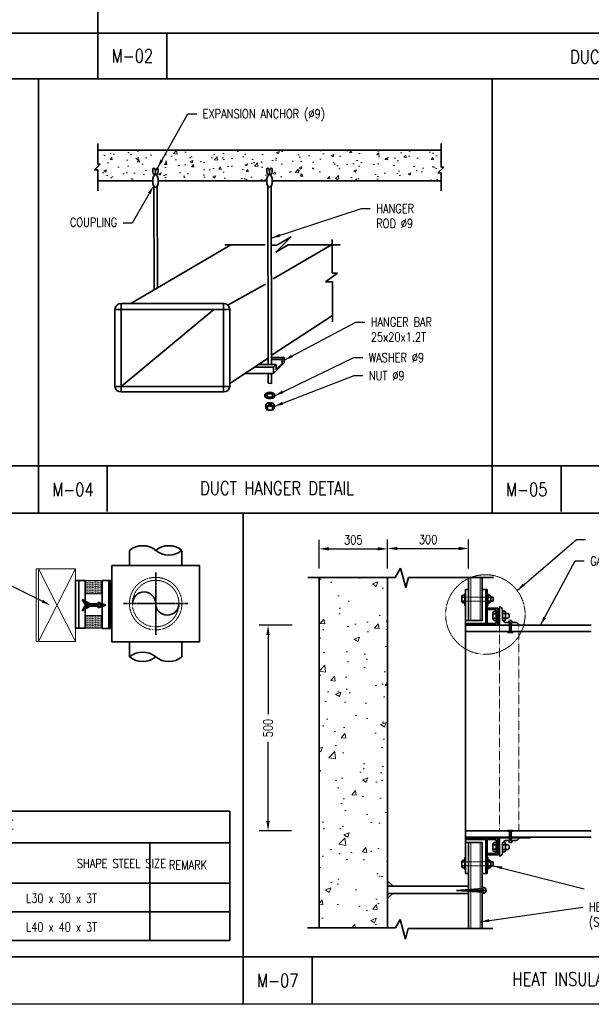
# Model space of a CAD drawing. Header units: millimetres. Extents: x -451102 to 455990, y 0 to 52070.
# Tile 4 of 9: x 22150 to 41296, y 0 to 32944. Entities that reach past the tile are written whole.
import ezdxf
from ezdxf import colors
from ezdxf.entities.mleader import LeaderData, LeaderLine
from ezdxf.math import Vec2, Vec3

# ---------------------------------------------------------------- set-up
doc = ezdxf.new("R2010")
doc.units = ezdxf.units.MM
doc.linetypes.add('CENTER2', pattern=[1.125, 0.75, -0.125, 0.125, -0.125])
doc.linetypes.add('HIDDEN', pattern=[0.375, 0.25, -0.125])
for name, color, linetype, lineweight in [('M-ANNO-TEXT-DUCT', 2, 'Continuous', 35), ('M-SECT-GRPH', 3, 'Continuous', 35), ('M-SECT-MBND-THIN', 1, 'Continuous', 18)]:
    doc.layers.add(name, color=color, linetype=linetype, lineweight=lineweight)
doc.styles.add('ROMANS', font='ROMANS.shx', dxfattribs={"width": 0.8})
doc.styles.get("Standard").update_dxf_attribs({"font": 'romans.shx', "width": 0.8, "height": 3})
doc.styles.add('Text', font='romans.shx', dxfattribs={"width": 0.8, "height": 3})
doc.dimstyles.new('NFL_1', dxfattribs={"dimscale": 0, "dimtxt": 3, "dimasz": 3.3, "dimexe": 3, "dimexo": 3, "dimgap": 1.5, "dimtad": 1, "dimdec": 0, "dimzin": 3, "dimdsep": 46, "dimtxsty": 'Text', "dimblk1": 'ARCHTICK', "dimblk2": 'ARCHTICK', "dimsah": 1, "dimcen": 3, "dimdle": 3, "dimclrd": 1, "dimclre": 1, "dimclrt": 2, "dimadec": 0, "dimazin": 0, "dimtfac": 0.75, "dimtdec": 0, "dimtmove": 2, "dimatfit": 3, "dimfxl": 0.125, "dimtfillclr": 1, "dimfrac": 2, "dimtolj": 1, "dimtzin": 0, "dimarcsym": 0})
doc.dimstyles.new('TBGA_100', dxfattribs={"dimscale": 100, "dimtxt": 3, "dimasz": 3, "dimexe": 2, "dimexo": 2, "dimgap": 2, "dimtad": 1, "dimtoh": 1, "dimdec": 3, "dimzin": 11, "dimdsep": 46, "dimtxsty": 'Standard', "dimcen": 0, "dimadec": 0, "dimazin": 3, "dimtfac": 0.85, "dimtdec": 3, "dimtmove": 0, "dimatfit": 3, "dimfxl": 1, "dimfrac": 1, "dimtolj": 1, "dimtzin": 15, "dimarcsym": 0})

# ---------------------------------------------------------------- blocks, each defined once
blk = doc.blocks.new('*D76')
at = {"layer": 'Defpoints', "color": 0, "transparency": 16777216}
for p in [(30468, 12684), (31573, 12684), (31550, 5804)]:
    blk.add_point(p, dxfattribs=at)
at = {"layer": 'M-ANNO-TEXT-DUCT', "color": 1, "lineweight": -2, "transparency": 16777216}
for p, q in [((31273, 12684), (30168, 12684)), ((30468, 12354), (30468, 9703)), ((30468, 6134), (30468, 8785)), ((31250, 5804), (30168, 5804))]:
    blk.add_line(p, q, dxfattribs=at)
at = {"layer": 'M-ANNO-TEXT-DUCT', "color": 1, "transparency": 16777216}
for points in [[(30413, 12354), (30523, 12354), (30468, 12684)], [(30413, 6134), (30523, 6134), (30468, 5804)]]:
    blk.add_solid(points, dxfattribs=at)
at = {"layer": 'M-ANNO-TEXT-DUCT', "color": 2, "transparency": 16777216, "insert": (30468, 9244), "char_height": 300, "attachment_point": 5, "rotation": 90, "style": 'Text'}
blk.add_mtext('\\A1;500', dxfattribs=at)
blk = doc.blocks.new('*D78')
at = {"layer": 'Defpoints', "color": 0, "transparency": 16777216}
for p in [(34472, 15240), (32176, 14286), (34472, 14286)]:
    blk.add_point(p, dxfattribs=at)
at = {"layer": 'M-ANNO-TEXT-DUCT', "color": 1, "lineweight": -2, "transparency": 16777216}
for p, q in [((32176, 14586), (32176, 15540)), ((34472, 14586), (34472, 15540)), ((32506, 15240), (34142, 15240))]:
    blk.add_line(p, q, dxfattribs=at)
at = {"layer": 'M-ANNO-TEXT-DUCT', "color": 1, "transparency": 16777216}
for points in [[(32506, 15295), (32506, 15185), (32176, 15240)], [(34142, 15295), (34142, 15185), (34472, 15240)]]:
    blk.add_solid(points, dxfattribs=at)
at = {"layer": 'M-ANNO-TEXT-DUCT', "color": 2, "transparency": 16777216, "insert": (33324, 15540), "char_height": 300, "attachment_point": 5, "style": 'Text'}
blk.add_mtext('\\A1;305', dxfattribs=at)
blk = doc.blocks.new('*D77')
at = {"layer": 'Defpoints', "color": 0, "transparency": 16777216}
for p in [(37185, 15251), (34472, 14286), (37185, 14285)]:
    blk.add_point(p, dxfattribs=at)
at = {"layer": 'M-ANNO-TEXT-DUCT', "color": 1, "lineweight": -2, "transparency": 16777216}
for p, q in [((34472, 14586), (34472, 15551)), ((37185, 14585), (37185, 15551)), ((34802, 15251), (36855, 15251))]:
    blk.add_line(p, q, dxfattribs=at)
at = {"layer": 'M-ANNO-TEXT-DUCT', "color": 1, "transparency": 16777216}
for points in [[(34802, 15306), (34802, 15196), (34472, 15251)], [(36855, 15306), (36855, 15196), (37185, 15251)]]:
    blk.add_solid(points, dxfattribs=at)
at = {"layer": 'M-ANNO-TEXT-DUCT', "color": 2, "transparency": 16777216, "insert": (35829, 15551), "char_height": 300, "attachment_point": 5, "style": 'Text'}
blk.add_mtext('\\A1;300', dxfattribs=at)

msp = doc.modelspace()

# ---------------------------------------------------------------- hatches: boundary and pattern name
at = {"layer": 'M-SECT-GRPH'}
h = msp.add_hatch(color=256, dxfattribs=at)
h.paths.add_polyline_path([(34472.2307, 3952.6802), (34661.978, 3952.6802), (34472.2307, 4131.011)])
h.paths.add_polyline_path([(34472.2307, 3535.2239), (34652.6885, 3705.4487), (34472.2307, 3705.4487)])
at = {"layer": 'M-SECT-MBND-THIN'}
h = msp.add_hatch(dxfattribs=at)
h.set_pattern_fill('AR-CONC', color=256, scale=5, style=0)
h.set_pattern_definition([(50, (-2537.46, -1268.7), (910.923, -79.695), [95.25, -1047.75]), (355, (-2537.5, -1268.7), (-176.214, 955.283), [76.2, -838.2]), (100.451, (-2461.55, -1275.4), (734.713, 875.583), [80.95, -890.45]), (46.1842, (-2537.5, -1014.7), (1355.395, -210.212), [142.875, -1571.625]), (96.6356, (-2424.5, -1032.2), (1187.02, 1237.128), [121.425, -1335.675]), (351.184, (-2537.5, -1014.7), (1187.023, 1237.126), [114.3, -1257.3]), (21, (-2410.46, -1078.2), (758.074, -511.328), [95.25, -1047.75]), (326, (-2410.5, -1078.2), (309.01, 920.94), [76.2, -838.2]), (71.4514, (-2347.3, -1120.8), (1067.082, 409.614), [80.95, -890.45]), (37.5, (-2537.46, -1268.73), (15.443, 422.7752), [0, -828.04, 0, -850.9, 0, -841.375]), (7.5, (-2537.46, -1268.73), (334.0983, 500.903), [0, -485.14, 0, -808.99, 0, -320.675]), (327.5, (-2820.67, -1268.73), (677.953, -28.6437), [0, -317.5, 0, -990.6, 0, -1314.45]), (317.5, (-2947.67, -1268.73), (740.646, 127.1325), [0, -412.75, 0, -657.86, 0, -933.45])])
edge = h.paths.add_edge_path()
edge.add_line((36354.04, 28013.7701), (36261.04, 28013.7701))
edge.add_line((36261.04, 28013.7701), (36261.04, 28573.7701))
edge.add_line((36261.04, 28573.7701), (24766.04, 28573.7701))
edge.add_line((24766.04, 28573.7701), (24766.04, 28106.7701))
edge.add_line((24766.04, 28106.7701), (24849.04, 28106.7701))
edge.add_line((24849.04, 28106.7701), (24658.04, 27915.7701))
edge.add_line((24658.04, 27915.7701), (24766.04, 27915.7701))
edge.add_line((24766.04, 27915.7701), (24766.04, 27550.2701))
edge.add_line((24766.04, 27550.2701), (26568.04, 27550.2701))
edge.add_ellipse((26700.04, 27550.2701), major_axis=(0, -210), ratio=0.6285714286, start_angle=202.5078798, end_angle=270, ccw=False)
edge.add_ellipse((26700.04, 27550.2701), major_axis=(0, -210), ratio=0.6285714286, start_angle=191.60363843, end_angle=202.5078798)
edge.add_ellipse((26624.0797, 27857.9182), major_axis=(-30.1848, 112.6511), ratio=0.6100769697, start_angle=-114.78721766, end_angle=176.09096282, ccw=False)
edge.add_ellipse((26774.1805, 27857.7146), major_axis=(30.1848, 112.6511), ratio=0.6100769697, start_angle=186.00452097, end_angle=474.68120397, ccw=False)
edge.add_ellipse((26774.1805, 27857.7146), major_axis=(30.1848, 112.6511), ratio=0.6100769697, start_angle=161.30505333, end_angle=186.00452097)
edge.add_ellipse((26700.04, 27550.2701), major_axis=(0, -210), ratio=0.6285714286, start_angle=90, end_angle=157.12537304, ccw=False)
edge.add_line((26832.04, 27550.2701), (30384.29, 27550.2701))
edge.add_ellipse((30516.29, 27550.2701), major_axis=(0, -210), ratio=0.6285714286, start_angle=202.5078798, end_angle=270, ccw=False)
edge.add_ellipse((30516.29, 27550.2701), major_axis=(0, -210), ratio=0.6285714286, start_angle=191.60363843, end_angle=202.5078798)
edge.add_ellipse((30440.3297, 27857.9182), major_axis=(-30.1848, 112.6511), ratio=0.6100769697, start_angle=-114.78721766, end_angle=176.09096282, ccw=False)
edge.add_ellipse((30590.4305, 27857.7146), major_axis=(30.1848, 112.6511), ratio=0.6100769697, start_angle=186.00452097, end_angle=474.68120397, ccw=False)
edge.add_ellipse((30590.4305, 27857.7146), major_axis=(30.1848, 112.6511), ratio=0.6100769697, start_angle=161.30505333, end_angle=186.00452097)
edge.add_ellipse((30516.29, 27550.2701), major_axis=(0, -210), ratio=0.6285714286, start_angle=90, end_angle=157.12537304, ccw=False)
edge.add_line((30648.29, 27550.2701), (36266.54, 27550.2701))
edge.add_line((36266.54, 27550.2701), (36266.54, 27819.2701))
edge.add_line((36266.54, 27819.2701), (36159.54, 27819.2701))
edge.add_line((36159.54, 27819.2701), (36354.04, 28013.7701))
h = msp.add_hatch(dxfattribs=at)
h.set_pattern_fill('DOTS', color=256, scale=25, style=0)
h.set_pattern_definition([(0, (261.54, -2568.73), (19.84375, 39.6875), [0, -39.6875])])
h.paths.add_polyline_path([(24917.04, 13730.2703), (24917.04, 14179.7703), (24347.04, 14179.7703), (24347.04, 13730.2703)])
h.paths.add_polyline_path([(24347.04, 12582.7703), (24917.04, 12582.7703), (24917.04, 13006.7703), (24347.04, 13006.7703)])
h = msp.add_hatch(dxfattribs=at)
h.set_pattern_fill('AR-CONC', color=256, scale=10, style=0)
h.set_pattern_definition([(50, (-1052.3, -1268.7), (1821.847, -159.39), [190.5, -2095.5]), (355, (-1052.3, -1268.7), (-352.43, 1910.57), [152.4, -1676.4]), (100.451, (-900.4, -1282), (1469.425, 1751.17), [161.9, -1780.9]), (46.184, (-1052.3, -760.7), (2710.79, -420.42), [285.75, -3143.25]), (96.6356, (-826.4, -795.8), (2374.04, 2474.26), [242.85, -2671.35]), (351.184, (-1052.3, -760.7), (2374.05, 2474.25), [228.6, -2514.6]), (21, (-798.3, -887.7), (1516.15, -1022.655), [190.5, -2095.5]), (326, (-798.3, -887.7), (618.02, 1841.88), [152.4, -1676.4]), (71.4514, (-672, -973), (2134.165, 819.23), [161.9, -1780.9]), (37.5, (-1052.3, -1268.7), (30.886, 845.55), [0, -1656.08, 0, -1701.8, 0, -1682.75]), (7.5, (-1052.3, -1268.7), (668.197, 1001.806), [0, -970.28, 0, -1617.98, 0, -641.35]), (327.5, (-1618.7, -1268.7), (1355.906, -57.287), [0, -635, 0, -1981.2, 0, -2628.9]), (317.5, (-1872.7, -1268.7), (1481.292, 254.265), [0, -825.5, 0, -1315.72, 0, -1866.9])])
h.paths.add_polyline_path([(34472.2307, 14285.7701), (32176.2307, 14285.7701), (32176.2307, 2558.2701), (34472.2307, 2558.2701)])
h = msp.add_hatch(dxfattribs=at)
h.set_pattern_fill('DOTS', color=256, scale=15, style=0)
h.set_pattern_definition([(0, (-2537.46, -2568.73), (11.90625, 23.8125), [0, -23.8125])])
h.paths.add_polyline_path([(24357.9834, 13357.1976), (24248.0401, 13166.7703), (24507.7199, 13316.6964), (24788.2355, 13316.6964), (24773.4481, 13261.5091), (25036.2199, 13357.1976), (24773.4481, 13452.8861), (24788.2355, 13397.6988), (24507.7199, 13397.6988), (24248.0401, 13547.625)])

# ---------------------------------------------------------------- linework, layer by layer
at = {"layer": 'Defpoints'}
msp.add_lwpolyline([(0, 52070.0002), (71845.6828, 52070.0002), (71845.6828, 0.0001), (0, 0.0001)], close=True, dxfattribs=at)
at = {"layer": 'M-ANNO-TEXT-DUCT'}
for p, q in [((24771.7702, 52070.0002), (24771.7702, 30969.1365)), ((25671.7702, 32496.0596), (0, 32496.0596)), ((25671.7702, 32496.0596), (71845.6828, 32496.0596)), ((27077.8788, 32496.0596), (27077.8788, 30969.1365)), ((25671.7702, 30969.1365), (0, 30969.1365)), ((22779.54, 16433.7701), (22779.54, 30969.1365)), ((25671.7702, 30969.1365), (71845.6828, 30969.1365)), ((37979.54, 30969.1365), (37979.54, 16433.7701)), ((0, 18016.2701), (71845.6828, 18016.2701)), ((25085.6486, 18016.2701), (25085.6486, 16489.347)), ((40285.6486, 18016.2701), (40285.6486, 16489.347)), ((0, 16433.7701), (71845.6828, 16433.7701)), ((29638.04, 16433.7701), (29638.04, 0.0001)), ((13041.7263, 6467.2339), (29192.2262, 6467.2339)), ((29192.2262, 6467.2339), (29192.2262, 2138.7339)), ((13041.7263, 5404.7339), (29192.2262, 5404.7339)), ((26510.2263, 5404.7339), (26510.2263, 2138.7339)), ((13041.7263, 4056.7339), (29192.2262, 4056.7339)), ((13041.7263, 3097.7339), (29192.2262, 3097.7339)), ((13041.7263, 2138.7339), (29192.2262, 2138.7339)), ((0, 1590.7701), (71845.6828, 1590.7701)), ((31944.1486, 1590.7701), (31944.1486, 0.0001))]:
    msp.add_line(p, q, dxfattribs=at)
at = {"layer": 'M-SECT-GRPH'}
for p, q in [((24766.04, 28807.2701), (24766.04, 28106.7701)), ((36261.04, 28802.7701), (36261.04, 28013.7701)), ((24766.04, 28573.7701), (36261.04, 28573.7701)), ((24849.04, 28106.7701), (24658.04, 27915.7701)), ((24766.04, 28106.7701), (24849.04, 28106.7701)), ((36354.04, 28013.7701), (36159.54, 27819.2701)), ((36261.04, 28013.7701), (36354.04, 28013.7701)), ((24658.04, 27915.7701), (24766.04, 27915.7701)), ((24766.04, 27915.7701), (24766.04, 27216.7701)), ((36159.54, 27819.2701), (36266.54, 27819.2701)), ((36266.54, 27819.2701), (36266.54, 27220.7701)), ((26607.3716, 27550.2701), (24766.04, 27550.2701)), ((26647.0859, 27357.9091), (26655.0692, 23904.1937)), ((26760.0693, 27363.242), (26765.7461, 23968.9548)), ((30423.6216, 27550.2701), (26792.7084, 27550.2701)), ((30463.3359, 27357.9091), (30470.5641, 21409.6764)), ((30576.3193, 27363.242), (30581.4444, 21409.1759)), ((36266.54, 27550.2701), (30608.9584, 27550.2701)), ((29225.54, 25408.2701), (25875.04, 23447.7701)), ((29023.54, 25408.2701), (30372.04, 25408.2701)), ((30598.54, 25404.7701), (30762.54, 25404.7701)), ((32596.04, 25406.598), (30634.6834, 24274.2083)), ((31246.6364, 25684.2633), (30729.3416, 25166.9685)), ((30729.3416, 25166.9685), (31144.3921, 25406.598)), ((30762.54, 25404.7701), (31246.6364, 25684.2633)), ((31144.3921, 25406.598), (32882.54, 25406.598)), ((32611.04, 25588.7701), (32611.04, 24466.2701)), ((32795.04, 24466.2701), (32388.04, 24170.2701)), ((32611.04, 24466.2701), (32795.04, 24466.2701)), ((30382.04, 24098.7701), (29125.1919, 23388.9881)), ((32388.04, 24170.2701), (32623.54, 24170.2701)), ((32623.54, 24170.2701), (32623.54, 22833.7701)), ((25549.54, 20672.7701), (28653.04, 23245.7701)), ((32623.54, 23050.7701), (30607.04, 21726.7701)), ((29188.54, 20776.7701), (30470.303, 21624.5504)), ((30470.3701, 21569.2699), (30385.3226, 21568.3429)), ((30940.4734, 21571.3368), (30581.3049, 21571.3368)), ((31005.9067, 21636.7701), (30608.04, 21636.7701)), ((30653.54, 21107.0367), (31005.9067, 21459.4034)), ((30731.5925, 21224.7701), (30942.5662, 21435.7439)), ((31005.9067, 21636.7701), (30940.4734, 21571.3368)), ((30940.4734, 21571.3368), (30942.5662, 21435.7439)), ((31005.9067, 21459.4034), (31005.9067, 21636.7701)), ((29687.8716, 21107.0367), (30653.54, 21107.0367)), ((30010.8575, 21320.6652), (30650.54, 21320.6652)), ((30738.3425, 21408.4676), (30147.6379, 21411.1341)), ((30470.9318, 21107.0367), (30471.3192, 20788.2701)), ((30581.7045, 21107.0367), (30581.9961, 20768.2701)), ((30650.54, 21320.6652), (30738.3425, 21408.4676)), ((30650.54, 21320.6652), (30650.54, 21104.0367)), ((30738.3425, 21408.4676), (30738.3425, 21231.5201)), ((30471.3192, 20788.2701), (30581.9961, 20768.2701)), ((30393.5764, 20063.2389), (30452.3576, 20130.2701)), ((30452.3576, 20130.2701), (30524.3576, 20130.2701)), ((30617.5451, 20130.2701), (30524.3576, 20130.2701)), ((30676.3264, 20063.2389), (30617.5451, 20130.2701)), ((30448.4201, 20008.3951), (30393.5764, 20063.2389)), ((30393.5764, 20063.2389), (30393.5764, 19945.7701)), ((30393.5764, 19945.7701), (30448.4201, 19876.5826)), ((30448.4201, 20008.3951), (30448.4201, 19876.5826)), ((30448.4201, 20008.3951), (30524.3576, 20008.3951)), ((30448.4201, 19876.5826), (30524.3576, 19876.5826)), ((30621.4826, 20008.3951), (30524.3576, 20008.3951)), ((30621.4826, 19876.5826), (30524.3576, 19876.5826)), ((30621.4826, 20008.3951), (30676.3264, 20063.2389)), ((30621.4826, 20008.3951), (30621.4826, 19876.5826)), ((30676.3264, 19945.7701), (30621.4826, 19876.5826)), ((30676.3264, 20063.2389), (30676.3264, 19945.7701)), ((25826.54, 15187.2703), (25826.54, 14687.2703)), ((27583.54, 14687.2703), (27583.54, 15187.2703)), ((34727.2307, 14285.7701), (34904.4312, 14592.6903)), ((34904.4312, 14592.6903), (35077.7773, 13945.7538)), ((24135.04, 14179.7703), (24135.04, 12582.7703)), ((25132.04, 14185.7703), (25132.04, 12570.2703)), ((31797.7307, 14285.7701), (34727.2307, 14285.7701)), ((32176.2307, 14285.7701), (32176.2307, 2558.2701)), ((34472.2307, 14285.7701), (34472.2307, 2558.2701)), ((35077.7773, 13945.7538), (35168.6738, 14284.9841)), ((35168.6738, 14284.9841), (38014.2307, 14284.9841)), ((37184.9182, 12838.7329), (37184.9182, 14284.9841)), ((37641.1651, 14284.9841), (37641.1651, 12838.7329)), ((37082.7307, 12684.2701), (37082.7307, 13878.6079)), ((37082.7307, 13878.6079), (37184.9182, 13878.6079)), ((37748.5104, 13878.5624), (37641.1651, 13878.5624)), ((37748.5104, 13878.5624), (37804.4328, 13878.5624)), ((37761.6682, 13878.5624), (37761.6682, 12684.2701)), ((37804.9422, 12737.8592), (37804.4328, 13878.5624)), ((24507.7199, 13397.6988), (24248.0401, 13547.625)), ((24248.0401, 13547.625), (24357.9834, 13357.1976)), ((36959.0865, 13648.9804), (36959.0264, 13461.1775)), ((36959.0764, 13617.453), (37057.0772, 13617.3954)), ((36980.7416, 13686.4603), (36959.0865, 13648.9804)), ((37057.0992, 13686.4359), (36980.7416, 13686.4603)), ((37057.1196, 13750.0257), (37056.9911, 13348.5013)), ((37082.7307, 13750.0175), (37057.1196, 13750.0257)), ((37804.4902, 13750.0175), (37830.1014, 13750.0175)), ((37830.1014, 13750.0175), (37830.1014, 13348.4931)), ((37830.1014, 13686.4277), (37906.459, 13686.4277)), ((38010.0874, 13617.3872), (37830.1014, 13617.3872)), ((37906.459, 13686.4277), (37928.1021, 13648.9408)), ((37928.1021, 13648.9408), (37928.1021, 13461.1379)), ((38010.0874, 13486.5739), (38010.0874, 13617.3872)), ((24248.0401, 13166.7703), (24357.9834, 13357.1976)), ((24507.7199, 13316.6964), (24248.0401, 13166.7703)), ((24788.2355, 13397.6988), (24507.7199, 13397.6988)), ((24788.2355, 13316.6964), (24507.7199, 13316.6964)), ((25036.2199, 13357.1976), (24773.4481, 13452.8861)), ((24773.4481, 13452.8861), (24788.2355, 13397.6988)), ((25036.2199, 13357.1976), (24773.4481, 13261.5091)), ((24773.4481, 13261.5091), (24788.2355, 13316.6964)), ((36959.0264, 13461.1775), (36989.8258, 13430.3584)), ((37057.0353, 13486.5821), (36959.0346, 13486.6135)), ((36989.8258, 13430.3584), (37057.0173, 13430.3369)), ((37056.9911, 13348.5013), (37082.4229, 13348.4973)), ((37830.1014, 13348.4931), (37804.6695, 13348.4972)), ((37804.71, 13257.9479), (38168.3721, 13257.9506)), ((37804.7333, 13205.6482), (38110.2233, 13205.6509)), ((37830.1014, 13486.5739), (38010.0874, 13486.5739)), ((37897.2928, 13430.3287), (37830.1014, 13430.3287)), ((37928.1021, 13461.1379), (37897.2928, 13430.3287)), ((38110.2233, 13205.6509), (38110.2233, 12737.8592)), ((38168.3721, 13257.9506), (38168.3721, 12684.2701)), ((38220.4568, 13296.1655), (38220.4568, 12689.2844)), ((38316.5152, 13193.863), (38316.5152, 12892.7934)), ((37999.7504, 13108.9857), (38038.2823, 13147.5177)), ((37999.7504, 13069.0397), (37999.7504, 13108.9857)), ((38110.2233, 13069.0397), (37999.7504, 13069.0397)), ((37999.7504, 13069.0397), (37999.7504, 12922.0957)), ((37999.7504, 12922.0957), (38110.2233, 12922.0957)), ((37999.7504, 12922.0957), (37999.7504, 12890.7095)), ((37999.7504, 12890.7095), (38047.5583, 12842.9016)), ((38038.2823, 13147.5177), (38110.2233, 13147.5177)), ((38316.5152, 13152.4517), (38394.759, 13152.4517)), ((38316.5152, 13070.6744), (38505.7352, 13070.6744)), ((38335.3476, 12923.3579), (38316.5152, 12923.3579)), ((38509.6625, 12923.3579), (38335.3476, 12923.3579)), ((38393.3698, 12842.1275), (38422.5051, 12871.2628)), ((38394.759, 13152.4517), (38422.2133, 13124.9975)), ((38422.2133, 13124.9975), (38422.2133, 13070.6744)), ((38422.2133, 13070.6744), (38422.5051, 12923.3579)), ((38422.5051, 12871.2628), (38422.5051, 12923.3396)), ((38505.7352, 13070.6744), (38541.5945, 13034.8151)), ((38541.5945, 12955.2898), (38509.6625, 12923.3579)), ((38541.5945, 13034.8151), (38541.5945, 12955.2898)), ((37641.1651, 12838.7329), (37082.7307, 12838.7329)), ((37761.6682, 12744.6079), (37082.7307, 12744.6079)), ((37082.7307, 12684.2701), (37082.7307, 5588.2701)), ((37082.7307, 12684.2701), (41291.4447, 12684.2701)), ((37748.5104, 12684.2701), (37082.7307, 12684.2701)), ((37082.7307, 12684.2701), (37082.7307, 12466.0517)), ((37748.5104, 12684.2701), (39255.2956, 12684.2701)), ((38110.2233, 12737.8592), (37804.9422, 12737.8592)), ((38047.5583, 12842.9016), (38110.2233, 12842.9016)), ((38341.8052, 12842.1275), (38393.3698, 12842.1275)), ((38473.5324, 12776.6534), (38758.4183, 12776.6534)), ((38555.298, 12776.5909), (38555.298, 12466.0517)), ((38613.6626, 12466.0517), (38613.6626, 12776.6534)), ((37082.7307, 12470.7701), (41291.4447, 12470.7701)), ((38555.298, 12466.0517), (38503.2432, 12466.0517)), ((38503.2432, 12466.0517), (38503.2432, 12436.0905)), ((38503.2432, 12436.0905), (38664.1401, 12436.0905)), ((38664.1401, 12466.0517), (38613.6626, 12466.0517)), ((38664.1401, 12436.0905), (38664.1401, 12466.0517)), ((25826.54, 12127.7703), (25826.54, 11627.7703)), ((27583.54, 11627.7703), (27583.54, 12127.7703)), ((37082.7307, 5803.7701), (41291.4447, 5803.7701)), ((37082.7307, 5571.2701), (37082.7307, 5789.4885)), ((38503.2432, 5789.4885), (38503.2432, 5819.4497)), ((38503.2432, 5819.4497), (38664.1401, 5819.4497)), ((38555.298, 5789.4885), (38503.2432, 5789.4885)), ((38555.298, 5478.9493), (38555.298, 5789.4885)), ((38664.1401, 5789.4885), (38613.6626, 5789.4885)), ((38613.6626, 5789.4885), (38613.6626, 5478.8869)), ((38664.1401, 5819.4497), (38664.1401, 5789.4885)), ((37082.7307, 5588.2701), (41291.4447, 5588.2701)), ((37748.5104, 5571.2701), (37082.7307, 5571.2701)), ((37082.7307, 5571.2701), (37082.7307, 4376.9324)), ((37761.6682, 5510.9324), (37082.7307, 5510.9324)), ((37641.1651, 5416.8074), (37082.7307, 5416.8074)), ((37184.9182, 5416.8074), (37184.9182, 2534.6124)), ((37641.1651, 2534.6124), (37641.1651, 5416.8074)), ((37748.5104, 5571.2701), (39255.2956, 5571.2701)), ((37761.6682, 4376.9778), (37761.6682, 5571.2701)), ((37804.9422, 5517.6811), (37804.4328, 4376.9778)), ((38110.2233, 5517.6811), (37804.9422, 5517.6811)), ((37999.7504, 5364.8307), (38047.5583, 5412.6386)), ((37999.7504, 5333.4446), (37999.7504, 5364.8307)), ((37999.7504, 5186.5005), (37999.7504, 5333.4446)), ((37999.7504, 5333.4446), (38110.2233, 5333.4446)), ((38047.5583, 5412.6386), (38110.2233, 5412.6386)), ((38110.2233, 5049.8894), (38110.2233, 5517.6811)), ((38168.3721, 4997.5897), (38168.3721, 5571.2701)), ((38220.4568, 4959.3748), (38220.4568, 5566.2558)), ((38316.5152, 5061.6772), (38316.5152, 5362.7468)), ((38335.3476, 5332.1824), (38316.5152, 5332.1824)), ((38509.6625, 5332.1824), (38335.3476, 5332.1824)), ((38341.8052, 5413.4128), (38393.3698, 5413.4128)), ((38393.3698, 5413.4128), (38422.5051, 5384.2774)), ((38422.2133, 5184.8659), (38422.5051, 5332.1824)), ((38422.5051, 5384.2774), (38422.5051, 5332.2007)), ((38473.5324, 5478.8869), (38758.4183, 5478.8869)), ((38541.5945, 5300.2504), (38509.6625, 5332.1824)), ((38541.5945, 5220.7252), (38541.5945, 5300.2504)), ((37804.71, 4997.5924), (38168.3721, 4997.5897)), ((37804.7333, 5049.8921), (38110.2233, 5049.8894)), ((38110.2233, 5186.5005), (37999.7504, 5186.5005)), ((37999.7504, 5186.5005), (37999.7504, 5146.5546)), ((37999.7504, 5146.5546), (38038.2823, 5108.0226)), ((38038.2823, 5108.0226), (38110.2233, 5108.0226)), ((38316.5152, 5184.8659), (38505.7352, 5184.8659)), ((38316.5152, 5103.0885), (38394.759, 5103.0885)), ((38394.759, 5103.0885), (38422.2133, 5130.5428)), ((38422.2133, 5130.5428), (38422.2133, 5184.8659)), ((38505.7352, 5184.8659), (38541.5945, 5220.7252)), ((36959.0264, 4794.3628), (36989.8258, 4825.1819)), ((36959.0865, 4606.5599), (36959.0264, 4794.3628)), ((37057.0353, 4768.9582), (36959.0346, 4768.9268)), ((36959.0764, 4638.0872), (37057.0772, 4638.1448)), ((36989.8258, 4825.1819), (37057.0173, 4825.2034)), ((37056.9911, 4907.0389), (37082.4229, 4907.043)), ((37057.1196, 4505.5146), (37056.9911, 4907.0389)), ((37830.1014, 4907.0472), (37804.6695, 4907.0431)), ((37830.1014, 4505.5228), (37830.1014, 4907.0472)), ((37897.2928, 4825.2116), (37830.1014, 4825.2116)), ((37830.1014, 4768.9664), (38010.0874, 4768.9664)), ((38010.0874, 4638.153), (37830.1014, 4638.153)), ((37928.1021, 4794.4023), (37897.2928, 4825.2116)), ((37928.1021, 4606.5995), (37928.1021, 4794.4023)), ((38010.0874, 4768.9664), (38010.0874, 4638.153)), ((36980.7416, 4569.08), (36959.0865, 4606.5599)), ((37057.0992, 4569.1044), (36980.7416, 4569.08)), ((37082.7307, 4505.5228), (37057.1196, 4505.5146)), ((37082.7307, 4376.9324), (37184.9182, 4376.9324)), ((37748.5104, 4376.9778), (37641.1651, 4376.9778)), ((37748.5104, 4376.9778), (37804.4328, 4376.9778)), ((37804.4902, 4505.5228), (37830.1014, 4505.5228)), ((37830.1014, 4569.1126), (37906.459, 4569.1126)), ((37906.459, 4569.1126), (37928.1021, 4606.5995)), ((34661.978, 3952.6802), (34472.2307, 4131.011)), ((34472.2307, 3952.6802), (37184.9182, 3952.6802)), ((37184.9182, 3705.4487), (34472.2307, 3705.4487)), ((34652.6885, 3705.4487), (34472.2307, 3535.2239)), ((37666.1471, 3878.2855), (36778.2986, 3813.4855)), ((36778.2986, 3813.4855), (37666.1471, 3754.9855)), ((37772.3471, 3813.4855), (36778.2986, 3813.4855)), ((37666.1471, 3707.2855), (37666.1471, 3919.6855)), ((34732.7307, 2558.2701), (34891.3182, 2832.9517)), ((34891.3182, 2832.9517), (35067.4765, 2175.5199)), ((31787.7307, 2558.2701), (34732.7307, 2558.2701)), ((35067.4765, 2175.5199), (35163.695, 2534.6124)), ((35163.695, 2534.6124), (37996.2307, 2534.6124))]:
    msp.add_line(p, q, dxfattribs=at)
at = {"layer": 'M-SECT-GRPH', "linetype": 'CENTER2'}
for p, q in [((26705.04, 12366.2703), (26705.04, 14448.7703)), ((25615.29, 13407.5203), (27794.79, 13407.5203))]:
    msp.add_line(p, q, dxfattribs=at)
at = {"layer": 'M-SECT-GRPH'}
for points in [[(25549.54, 23447.7701), (28980.04, 23447.7701), (28980.04, 20488.7701), (25549.54, 20488.7701)], [(25335.04, 23245.7701), (29188.54, 23245.7701), (29188.54, 20672.7701), (25335.04, 20672.7701)], [(25239.54, 14687.2703), (28170.54, 14687.2703), (28170.54, 12127.7703), (25239.54, 12127.7703)], [(24021.04, 14179.7703), (24347.04, 14179.7703), (24347.04, 12582.7703), (24021.04, 12582.7703)], [(24917.04, 14185.7703), (25186.54, 14185.7703), (25186.54, 12570.2703), (24917.04, 12570.2703)]]:
    msp.add_lwpolyline(points, close=True, dxfattribs=at)
for points in [[(27583.54, 15187.2703, -0.3606271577), (26705.04, 15187.2703, 0.3607378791), (25826.54, 15187.2703)], [(25826.54, 11627.7703, -0.3606271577), (26705.04, 11627.7703, 0.3607378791), (27583.54, 11627.7703)]]:
    msp.add_lwpolyline(points, format="xyb", dxfattribs=at)
for centre, radius, start, end in [((25549.54, 23232.8834), 214.8868, 90, 176.56190959), ((28980.04, 23239.1656), 208.6046, 1.81433104, 90), ((25549.54, 20705.798), 217.0279, 188.75343007, 270), ((28980.04, 20698.9012), 210.1311, 270, 352.85641933), ((27144.29, 14657.4645), 688.2112, 50.33863839, 129.66136161), ((26315.79, 13407.5203), 389.25, 0, 180), ((27094.29, 13407.5203), 389.25, 180, 0), ((38214.0098, 13193.863), 102.5054, 356.39403716, 86.39403716), ((38453.0938, 12913.232), 138.0994, 188.51097055, 278.51097055), ((38584.5961, 12776.6534), 64.8048, 0, 180), ((38758.9251, 12671.0464), 105.6082, 7.19319205, 90.27499185), ((26265.79, 12157.576), 688.2112, 230.33863839, 309.66136161), ((38453.0938, 5342.3083), 138.0994, 81.48902945, 171.48902945), ((38584.5961, 5478.8869), 64.8048, 180, 0), ((38758.9251, 5584.4939), 105.6082, 269.72500815, 352.80680795), ((38214.0098, 5061.6772), 102.5054, 273.60596284, 3.60596284), ((37666.1471, 3813.4855), 106.2, 270, 90)]:
    msp.add_arc(centre, radius, start, end, dxfattribs=at)
for centre, major_axis, ratio in [((26657.0906, 27863.5979), (-18.7408, 115.1094), 0.3741316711), ((26700.04, 27550.2701), (0, -210), 0.4412783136), ((30473.3406, 27863.5979), (-18.7408, 115.1094), 0.3741316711), ((30516.29, 27550.2701), (0, -210), 0.4412783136), ((30526.6577, 20377.2701), (-165.6241, 0), 0.6067957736), ((30526.6577, 20377.2701), (-106.5, 0), 0.6103286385), ((30535.1312, 20070.2701), (-54.75, 0), 0.3150684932)]:
    msp.add_ellipse(centre, major_axis=major_axis, ratio=ratio, dxfattribs=at)
at = {"layer": 'M-SECT-GRPH', "extrusion": (0, 0, -1)}
for centre in [(26742.9894, 27863.5979), (30559.2394, 27863.5979)]:
    msp.add_ellipse(centre, major_axis=(18.7408, 115.1094), ratio=0.3741316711, dxfattribs=at)
at = {"layer": 'M-SECT-GRPH'}
for centre, major_axis, ratio, start_param, end_param in [((30526.6577, 20364.2701), (-106.5, 0), 0.6103286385, 3.2417600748, 6.183017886), ((30526.6577, 20364.7701), (-165.6241, 0), 0.6067957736, 6.2209560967, 9.4870071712)]:
    msp.add_ellipse(centre, major_axis=major_axis, ratio=ratio, start_param=start_param, end_param=end_param, dxfattribs=at)
at = {"layer": 'M-SECT-MBND-THIN'}
for p, q in [((22780.54, 14574.2703), (22780.54, 12133.7703)), ((22780.54, 14574.2703), (24014.54, 12133.7703)), ((24014.54, 14574.2703), (22780.54, 12133.7703)), ((24347.04, 14179.7703), (24917.04, 14179.7703)), ((37264.3996, 12838.7329), (37264.3996, 14284.9841)), ((37573.5043, 14284.9841), (37573.5043, 12838.7329)), ((24347.04, 13730.2703), (24917.04, 13730.2703)), ((24347.04, 13006.7703), (24917.04, 13006.7703)), ((24347.04, 12582.7703), (24917.04, 12582.7703)), ((37264.3996, 5416.8074), (37264.3996, 2534.6124)), ((37573.5043, 2534.6124), (37573.5043, 5416.8074))]:
    msp.add_line(p, q, dxfattribs=at)
at = {"layer": 'M-SECT-MBND-THIN', "linetype": 'HIDDEN'}
for p, q in [((36959.0764, 13617.3923), (37830.1014, 13617.3872)), ((36959.0346, 13486.579), (37830.1014, 13486.5739)), ((36959.0346, 4768.9613), (37830.1014, 4768.9664)), ((36959.0764, 4638.1479), (37830.1014, 4638.153))]:
    msp.add_line(p, q, dxfattribs=at)
at = {"layer": 'M-SECT-MBND-THIN', "linetype": 'HIDDEN', "ltscale": 10}
for p, q in [((38220.4568, 12689.2844), (38220.4568, 5803.7701)), ((38863.7022, 12684.2701), (38863.7022, 5803.7701))]:
    msp.add_line(p, q, dxfattribs=at)
at = {"layer": 'M-SECT-MBND-THIN'}
msp.add_lwpolyline([(22699.04, 14574.2703), (24014.54, 14574.2703), (24014.54, 12133.7703), (22699.04, 12133.7703)], close=True, dxfattribs=at)
at = {"layer": 'M-SECT-MBND-THIN', "linetype": 'HIDDEN', "ltscale": 10}
for centre, radius in [((26704.4485, 13407.8618), 878.5), ((26704.4485, 13407.8618), 778.5), ((37747.6682, 13042.2701), 1331.052)]:
    msp.add_circle(centre, radius, dxfattribs=at)

# ---------------------------------------------------------------- texts
at = {"layer": 'M-ANNO-TEXT-DUCT'}
for s, insert, char_height, width, attachment_point in [('M-02', (25924.8245, 31732.598), 450, 2306.108617, 5), ('HANGER ROD %%C9', (34093.5499, 26776.3259), 300, 2196.04753, 1), ('M-04', (23932.5943, 17225.0201), 450, 2306.108617, 5), ('M-05', (39132.5943, 17225.0201), 450, 2306.108617, 5), ('M-07', (30791.0943, 795.3851), 450, 2306.108617, 5)]:
    msp.add_mtext(s, dxfattribs=dict(at, insert=insert, char_height=char_height, width=width, attachment_point=attachment_point))
at = {"layer": 'M-ANNO-TEXT-DUCT', "attachment_point": 1}
for s, insert, char_height in [('DUCT THROUGH MAGAZINE WALL DETAIL (MVD-1 DUCT BRANCH)', (40585.8425, 31927.3885), 450), ('EXPANSION ANCHOR (%%C9)', (28281.7844, 29946.8356), 300), ('HANGER BAR\\P25x20x1.2T', (33909.4176, 22978.9123), 300), ('WASHER %%C9', (33843.4612, 21786.5066), 300), ('NUT %%C9', (33847.4616, 21185.2568), 300), ('DUCT HANGER DETAIL', (28192.6041, 17496.8946), 450), ('GALVALUME DUCT (500x500)', (41258.5441, 14982.7266), 300), ('AIR CHAMBER SIZE', (18947.3442, 6158.0469), 300), ('\\pxqc;SHAPE STEEL SIZE', (24066.2561, 4861.6831), 300), ('REMARK', (27150.0368, 4813.3051), 300), ('L30 x 30 x 3T', (22363.7232, 3697.3001), 300), ('HEAT INSULATION PANEL\\P(SANDWICH PANEL) 50T', (41213.3053, 3402.9907), 300), ('L40 x 40 x 3T', (22363.7232, 2738.3001), 300), ('HEAT INSULATION PANEL - DUCT COUPLING DETAIL (MVD-3-1 DUCT BRANCH)', (38651.3176, 1069.3029), 450)]:
    msp.add_mtext(s, dxfattribs=dict(at, insert=insert, char_height=char_height))

# ---------------------------------------------------------------- dimensions: what is measured, and where the dimension line sits
at = {"layer": 'M-ANNO-TEXT-DUCT'}
for base, p1, p2, text, picture, middle in [((34472.2307, 15240.3582), (32176.2307, 14285.7701), (34472.2307, 14285.7701), '305', '*D78', (33324.2307, 15540.3582)), ((37184.9182, 15251.0503), (34472.2307, 14285.7701), (37184.9182, 14284.9841), '300', '*D77', (35828.5745, 15551.0503))]:
    dim = msp.add_linear_dim(base=base, p1=p1, p2=p2, text=text, dimstyle='NFL_1', dxfattribs=at)
    dim.commit()
    dim.dimension.update_dxf_attribs({"geometry": picture, "text_midpoint": middle})
dim = msp.add_linear_dim(base=(30467.6128, 12684.2701), p1=(31550.4238, 5803.7701), p2=(31572.522, 12684.2701), angle=270, text='500', dimstyle='NFL_1', dxfattribs=at)
dim.commit()
dim.dimension.update_dxf_attribs({"geometry": '*D76', "text_midpoint": (30467.6128, 9244.0201), "dimtype": 160})

# ---------------------------------------------------------------- leaders
at = {"layer": 'M-ANNO-TEXT-DUCT', "annotation_type": 0, "has_hookline": 1, "hookline_direction": 0}
for points, text_width in [([(26762.4884, 27978.5654), (27781.7844, 29796.8356), (28081.7844, 29796.8356)], 4560), ([(30577.8054, 25636.7605), (33593.5499, 26626.3259), (33893.5499, 26626.3259)], 1325.7143), ([(31005.9067, 21548.0868), (33409.4176, 22828.9123), (33709.4176, 22828.9123)], 2251.4286), ([(30692.2462, 20362.6876), (33343.4612, 21636.5066), (33643.4612, 21636.5066)], 2034.2857), ([(30676.3264, 20004.5045), (33347.4616, 21035.2568), (33647.4616, 21035.2568)], 1280), ([(38808.4258, 13846.3179), (40798.3322, 15557.4111), (41098.3322, 15557.4111)], 2777.1429), ([(39590.625, 12684.2701), (40758.5441, 14832.7266), (41058.5441, 14832.7266)], 5188.5714), ([(38010.0874, 4638.153), (41058.5441, 3862.8293)], 2674.2857), ([(37573.5043, 2758.2179), (41013.3053, 3252.9907)], 4388.5714)]:
    msp.add_leader(points, dimstyle='TBGA_100', override={"dimgap": 2, "dimtad": 0}, dxfattribs=dict(at, text_width=text_width))
at = {"layer": 'M-ANNO-TEXT-DUCT'}
ml = msp.add_multileader_mtext('Standard', dxfattribs=at)
ml.set_content('COUPLING', color=256, style='ROMANS')
ml.set_leader_properties()
ml.build(insert=Vec2(0, 0))
ml.multileader.update_dxf_attribs({"dogleg_length": 3, "arrow_head_size": 300, "scale": 100})
ctx = ml.context
ctx.base_point, ctx.scale, ctx.char_height, ctx.arrow_head_size, ctx.landing_gap_size, ctx.plane_origin = Vec3(23524.9641, 26137.9897), 100, 300, 300, 200, Vec3(23852.2856, 26360.6326)
ctx.text_align_type = 2
notes = []
notes.append((ctx, [(1, (1, 1, 0), (25916.3927, 26137.9897), (-1, 0), 300, [(0, [(26638.4725, 27393.3181)], 0, [])])]))
ctx.mtext.insert, ctx.mtext.alignment, ctx.mtext.flow_direction = Vec3(25416.3927, 26317.9897), 3, 5
ml = msp.add_multileader_mtext('Standard', dxfattribs=at)
ml.set_content('AIR COOLER', color=256, style='ROMANS')
ml.set_leader_properties()
ml.build(insert=Vec2(0, 0))
ml.multileader.update_dxf_attribs({"dogleg_length": 3, "arrow_head_size": 300, "scale": 100})
ctx = ml.context
ctx.base_point, ctx.scale, ctx.char_height, ctx.arrow_head_size, ctx.landing_gap_size, ctx.plane_origin = Vec3(18719.5273, 14163.3589), 100, 300, 300, 200, Vec3(19481.1345, 14386.0018)
ctx.text_align_type = 2
notes.append((ctx, [(1, (1, 1, 0), (21545.2416, 14163.3589), (-1, 0), 300, [(0, [(23173.9902, 13355.2078)], 0, [])])]))
ctx.mtext.insert, ctx.mtext.alignment, ctx.mtext.flow_direction = Vec3(21045.2416, 14343.3589), 3, 5
for ctx, leaders in notes:
    for number, flags, end, landing, length, lines in leaders:
        leader = LeaderData()
        leader.index, (leader.has_last_leader_line, leader.has_dogleg_vector, leader.attachment_direction) = number, flags
        leader.last_leader_point, leader.dogleg_vector, leader.dogleg_length = Vec3(end), Vec3(landing), length
        for number, points, colour, breaks in lines:
            line = LeaderLine()
            line.index, line.vertices, line.color, line.breaks = number, Vec3.list(points), colors.encode_raw_color(colour), breaks
            leader.lines.append(line)
        ctx.leaders.append(leader)

doc.saveas('drawing.dxf')
